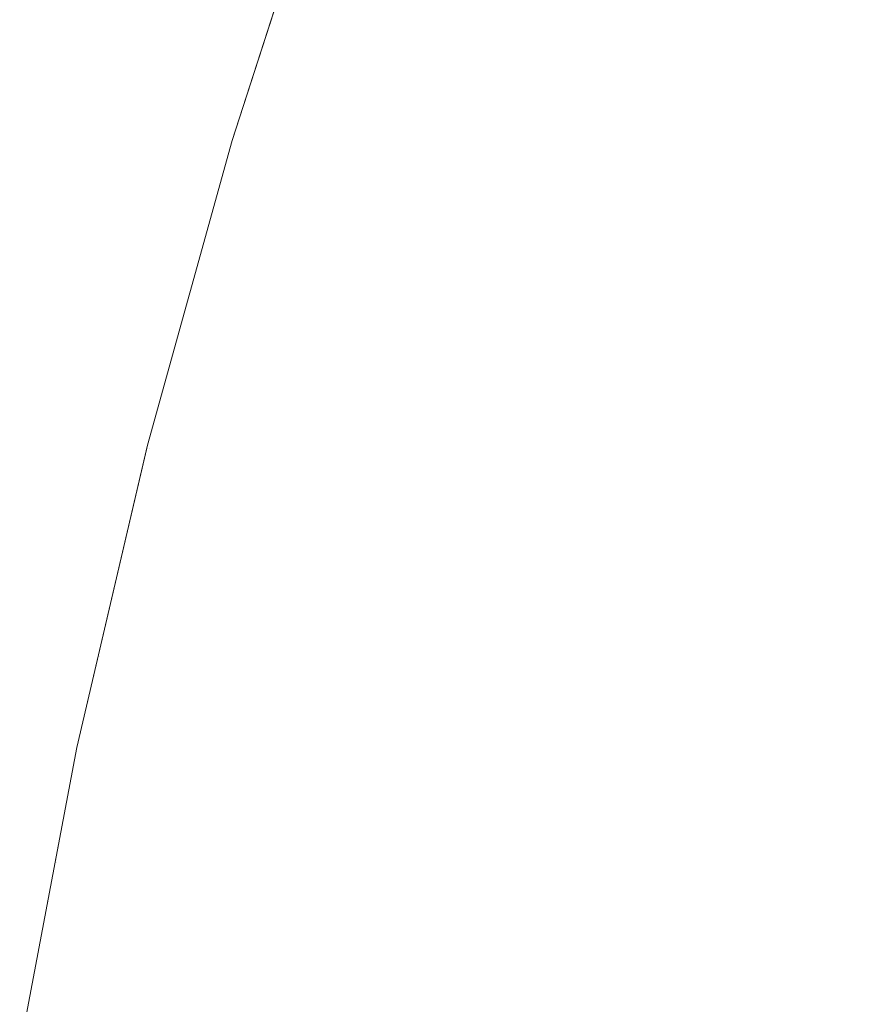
# Model space of a CAD drawing. Header units: centimetres. Extents: x -44.1 to 45.2, y 4.2 to 6.
# Tile 62 of 256: x -44.09142 to -44.08425, y 5.91041 to 5.91876. Entities that reach past the tile are written whole.
import ezdxf

# ---------------------------------------------------------------- set-up
doc = ezdxf.new("R2010")
doc.units = ezdxf.units.CM
doc.header["$LTSCALE"] = 2.54
doc.layers.add('Lucido design-1', color=7, linetype='Continuous')

# ---------------------------------------------------------------- blocks, each defined once
blk = doc.blocks.new('Gruppo-4-1')
at = {"color": 7, "linetype": 'Continuous', "lineweight": 9}
for points, invisible_edges in [([(-44.088681, 5.9205568, -2312.4206076), (-44.0887777, 5.9203392, -2312.42217), (-44.0893002, 5.9187232, -2312.42217), (-44.0892929, 5.9187251, -2312.4206076)], 13), ([(-44.0892929, 5.9187251, -2312.4206076), (-44.0892327, 5.9187182, -2312.4190457), (-44.0886209, 5.9205493, -2312.4190457), (-44.088681, 5.9205568, -2312.4206076)], 15), ([(-44.0887777, 5.9203392, -2313.02217), (-44.088681, 5.9205568, -2313.0237324), (-44.0892929, 5.9187251, -2313.0237324)], 11), ([(-44.088681, 5.9205568, -2313.0237324), (-44.0886209, 5.9205493, -2313.0252942), (-44.0892327, 5.9187182, -2313.0252942), (-44.0892929, 5.9187251, -2313.0237324)], 15), ([(-44.0885209, 5.9205368, -2312.417485), (-44.0886209, 5.9205493, -2312.4190457), (-44.0892327, 5.9187182, -2312.4190457), (-44.0891323, 5.9187069, -2312.417485)], 15), ([(-44.0891323, 5.9187069, -2313.0268549), (-44.0892327, 5.9187182, -2313.0252942), (-44.0886209, 5.9205493, -2313.0252942), (-44.0885209, 5.9205368, -2313.0268549)], 15), ([(-44.0891323, 5.9187069, -2312.417485), (-44.0889918, 5.918691, -2312.4159261), (-44.088381, 5.9205193, -2312.4159261), (-44.0885209, 5.9205368, -2312.417485)], 15), ([(-44.0885209, 5.9205368, -2313.0268549), (-44.088381, 5.9205193, -2313.0284139), (-44.0889918, 5.918691, -2313.0284139), (-44.0891323, 5.9187069, -2313.0268549)], 15), ([(-44.0882013, 5.9204969, -2312.4143694), (-44.088381, 5.9205193, -2312.4159261), (-44.0889918, 5.918691, -2312.4159261), (-44.0888114, 5.9186705, -2312.4143694)], 15), ([(-44.0888114, 5.9186705, -2313.0299706), (-44.0889918, 5.918691, -2313.0284139), (-44.088381, 5.9205193, -2313.0284139), (-44.0882013, 5.9204969, -2313.0299706)], 15), ([(-44.0888114, 5.9186705, -2312.4143694), (-44.0885912, 5.9186456, -2312.4128155), (-44.0879819, 5.9204695, -2312.4128155), (-44.0882013, 5.9204969, -2312.4143694)], 15), ([(-44.0882013, 5.9204969, -2313.0299706), (-44.0879819, 5.9204695, -2313.0315244), (-44.0885912, 5.9186456, -2313.0315244), (-44.0888114, 5.9186705, -2313.0299706)], 15), ([(-44.087723, 5.9204372, -2312.4112651), (-44.0879819, 5.9204695, -2312.4128155), (-44.0885912, 5.9186456, -2312.4128155), (-44.0883314, 5.9186162, -2312.4112651)], 15), ([(-44.0883314, 5.9186162, -2313.0330749), (-44.0885912, 5.9186456, -2313.0315244), (-44.0879819, 5.9204695, -2313.0315244), (-44.087723, 5.9204372, -2313.0330749)], 15), ([(-44.0883314, 5.9186162, -2312.4112651), (-44.088032, 5.9185823, -2312.4097186), (-44.0874248, 5.9204, -2312.4097186), (-44.087723, 5.9204372, -2312.4112651)], 15), ([(-44.087723, 5.9204372, -2313.0330749), (-44.0874248, 5.9204, -2313.0346213), (-44.088032, 5.9185823, -2313.0346213), (-44.0883314, 5.9186162, -2313.0330749)], 15), ([(-44.0870875, 5.9203579, -2312.4081767), (-44.0874248, 5.9204, -2312.4097186), (-44.088032, 5.9185823, -2312.4097186), (-44.0876935, 5.918544, -2312.4081767)], 15), ([(-44.0876935, 5.918544, -2313.0361633), (-44.088032, 5.9185823, -2313.0346213), (-44.0874248, 5.9204, -2313.0346213), (-44.0870875, 5.9203579, -2313.0361633)], 15), ([(-44.0893002, 5.9187232, -2312.42217), (-44.0887777, 5.9203392, -2312.42217), (-44.0887777, 5.9203392, -2313.02217), (-44.0896195, 5.9177357, -2313.02217)], 10), ([(-44.0892929, 5.9187251, -2313.0237324), (-44.0896195, 5.9177357, -2313.02217), (-44.0887777, 5.9203392, -2313.02217)], 9), ([(-44.0876935, 5.918544, -2312.4081767), (-44.0873159, 5.9185012, -2312.4066398), (-44.0867113, 5.9203109, -2312.4066398), (-44.0870875, 5.9203579, -2312.4081767)], 15), ([(-44.0870875, 5.9203579, -2313.0361633), (-44.0867113, 5.9203109, -2313.0377002), (-44.0873159, 5.9185012, -2313.0377002), (-44.0876935, 5.918544, -2313.0361633)], 15), ([(-44.0862965, 5.9202591, -2312.4051085), (-44.0867113, 5.9203109, -2312.4066398), (-44.0873159, 5.9185012, -2312.4066398), (-44.0868995, 5.9184541, -2312.4051085)], 15), ([(-44.0868995, 5.9184541, -2313.0392315), (-44.0873159, 5.9185012, -2313.0377002), (-44.0867113, 5.9203109, -2313.0377002), (-44.0862965, 5.9202591, -2313.0392315)], 15), ([(-44.0868995, 5.9184541, -2312.4051085), (-44.0864448, 5.9184026, -2312.4035833), (-44.0858434, 5.9202026, -2312.4035833), (-44.0862965, 5.9202591, -2312.4051085)], 15), ([(-44.0862965, 5.9202591, -2313.0392315), (-44.0858434, 5.9202026, -2313.0407566), (-44.0864448, 5.9184026, -2313.0407566), (-44.0868995, 5.9184541, -2313.0392315)], 15), ([(-44.0853524, 5.9201413, -2312.4020649), (-44.0858434, 5.9202026, -2312.4035833), (-44.0864448, 5.9184026, -2312.4035833), (-44.0859519, 5.9183468, -2312.4020649)], 15), ([(-44.0859519, 5.9183468, -2313.0422751), (-44.0864448, 5.9184026, -2313.0407566), (-44.0858434, 5.9202026, -2313.0407566), (-44.0853524, 5.9201413, -2313.0422751)], 15), ([(-44.0859519, 5.9183468, -2312.4020649), (-44.0854212, 5.9182867, -2312.4005536), (-44.0848237, 5.9200753, -2312.4005536), (-44.0853524, 5.9201413, -2312.4020649)], 15), ([(-44.0853524, 5.9201413, -2313.0422751), (-44.0848237, 5.9200753, -2313.0437864), (-44.0854212, 5.9182867, -2313.0437864), (-44.0859519, 5.9183468, -2313.0422751)], 15), ([(-44.0842578, 5.9200046, -2312.39905), (-44.0848237, 5.9200753, -2312.4005536), (-44.0854212, 5.9182867, -2312.4005536), (-44.0848532, 5.9182223, -2312.39905)], 15), ([(-44.0848532, 5.9182223, -2313.04529), (-44.0854212, 5.9182867, -2313.0437864), (-44.0848237, 5.9200753, -2313.0437864), (-44.0842578, 5.9200046, -2313.04529)], 15), ([(-44.0848532, 5.9182223, -2312.39905), (-44.0842482, 5.9181538, -2312.3975546), (-44.083655, 5.9199294, -2312.3975546), (-44.0842578, 5.9200046, -2312.39905)], 15), ([(-44.0842578, 5.9200046, -2313.04529), (-44.083655, 5.9199294, -2313.0467854), (-44.0842482, 5.9181538, -2313.0467854), (-44.0848532, 5.9182223, -2313.04529)], 15), ([(-44.0898394, 5.9169149, -2312.4206076), (-44.089779, 5.9169088, -2312.4190457), (-44.0892327, 5.9187182, -2312.4190457), (-44.0892929, 5.9187251, -2312.4206076)], 15), ([(-44.0896195, 5.9177357, -2312.42217), (-44.0898394, 5.9169149, -2312.4206076), (-44.0892929, 5.9187251, -2312.4206076)], 11), ([(-44.0898394, 5.9169149, -2313.0237324), (-44.0896195, 5.9177357, -2313.02217), (-44.0892929, 5.9187251, -2313.0237324)], 11), ([(-44.0892929, 5.9187251, -2313.0237324), (-44.0892327, 5.9187182, -2313.0252942), (-44.089779, 5.9169088, -2313.0252942), (-44.0898394, 5.9169149, -2313.0237324)], 15), ([(-44.0891323, 5.9187069, -2312.417485), (-44.0892327, 5.9187182, -2312.4190457), (-44.089779, 5.9169088, -2312.4190457), (-44.0896782, 5.9168985, -2312.417485)], 15), ([(-44.0896782, 5.9168985, -2313.0268549), (-44.089779, 5.9169088, -2313.0252942), (-44.0892327, 5.9187182, -2313.0252942), (-44.0891323, 5.9187069, -2313.0268549)], 15), ([(-44.0892929, 5.9187251, -2312.4206076), (-44.0893002, 5.9187232, -2312.42217), (-44.0896195, 5.9177357, -2312.42217)], 9), ([(-44.0896195, 5.9177357, -2313.02217), (-44.0896195, 5.9177357, -2312.42217), (-44.0893002, 5.9187232, -2312.42217)], 9), ([(-44.0896782, 5.9168985, -2312.417485), (-44.0895373, 5.9168841, -2312.4159261), (-44.0889918, 5.918691, -2312.4159261), (-44.0891323, 5.9187069, -2312.417485)], 15), ([(-44.0891323, 5.9187069, -2313.0268549), (-44.0889918, 5.918691, -2313.0284139), (-44.0895373, 5.9168841, -2313.0284139), (-44.0896782, 5.9168985, -2313.0268549)], 15), ([(-44.0888114, 5.9186705, -2312.4143694), (-44.0889918, 5.918691, -2312.4159261), (-44.0895373, 5.9168841, -2312.4159261), (-44.0893564, 5.9168657, -2312.4143694)], 15), ([(-44.0893564, 5.9168657, -2313.0299706), (-44.0895373, 5.9168841, -2313.0284139), (-44.0889918, 5.918691, -2313.0284139), (-44.0888114, 5.9186705, -2313.0299706)], 15), ([(-44.0893564, 5.9168657, -2312.4143694), (-44.0891354, 5.9168432, -2312.4128155), (-44.0885912, 5.9186456, -2312.4128155), (-44.0888114, 5.9186705, -2312.4143694)], 15), ([(-44.0888114, 5.9186705, -2313.0299706), (-44.0885912, 5.9186456, -2313.0315244), (-44.0891354, 5.9168432, -2313.0315244), (-44.0893564, 5.9168657, -2313.0299706)], 15), ([(-44.0883314, 5.9186162, -2312.4112651), (-44.0885912, 5.9186456, -2312.4128155), (-44.0891354, 5.9168432, -2312.4128155), (-44.0888747, 5.9168166, -2312.4112651)], 15), ([(-44.0888747, 5.9168166, -2313.0330749), (-44.0891354, 5.9168432, -2313.0315244), (-44.0885912, 5.9186456, -2313.0315244), (-44.0883314, 5.9186162, -2313.0330749)], 15), ([(-44.0888747, 5.9168166, -2312.4112651), (-44.0885744, 5.916786, -2312.4097186), (-44.088032, 5.9185823, -2312.4097186), (-44.0883314, 5.9186162, -2312.4112651)], 15), ([(-44.0883314, 5.9186162, -2313.0330749), (-44.088032, 5.9185823, -2313.0346213), (-44.0885744, 5.916786, -2313.0346213), (-44.0888747, 5.9168166, -2313.0330749)], 15), ([(-44.0876935, 5.918544, -2312.4081767), (-44.088032, 5.9185823, -2312.4097186), (-44.0885744, 5.916786, -2312.4097186), (-44.0882346, 5.9167514, -2312.4081767)], 15), ([(-44.0882346, 5.9167514, -2313.0361633), (-44.0885744, 5.916786, -2313.0346213), (-44.088032, 5.9185823, -2313.0346213), (-44.0876935, 5.918544, -2313.0361633)], 15), ([(-44.0882346, 5.9167514, -2312.4081767), (-44.0878558, 5.9167128, -2312.4066398), (-44.0873159, 5.9185012, -2312.4066398), (-44.0876935, 5.918544, -2312.4081767)], 15), ([(-44.0876935, 5.918544, -2313.0361633), (-44.0873159, 5.9185012, -2313.0377002), (-44.0878558, 5.9167128, -2313.0377002), (-44.0882346, 5.9167514, -2313.0361633)], 15), ([(-44.0868995, 5.9184541, -2312.4051085), (-44.0873159, 5.9185012, -2312.4066398), (-44.0878558, 5.9167128, -2312.4066398), (-44.0874381, 5.9166702, -2312.4051085)], 15), ([(-44.0874381, 5.9166702, -2313.0392315), (-44.0878558, 5.9167128, -2313.0377002), (-44.0873159, 5.9185012, -2313.0377002), (-44.0868995, 5.9184541, -2313.0392315)], 15), ([(-44.0874381, 5.9166702, -2312.4051085), (-44.0869818, 5.9166237, -2312.4035833), (-44.0864448, 5.9184026, -2312.4035833), (-44.0868995, 5.9184541, -2312.4051085)], 15), ([(-44.0868995, 5.9184541, -2313.0392315), (-44.0864448, 5.9184026, -2313.0407566), (-44.0869818, 5.9166237, -2313.0407566), (-44.0874381, 5.9166702, -2313.0392315)], 15), ([(-44.0859519, 5.9183468, -2312.4020649), (-44.0864448, 5.9184026, -2312.4035833), (-44.0869818, 5.9166237, -2312.4035833), (-44.0864873, 5.9165733, -2312.4020649)], 15), ([(-44.0864873, 5.9165733, -2313.0422751), (-44.0869818, 5.9166237, -2313.0407566), (-44.0864448, 5.9184026, -2313.0407566), (-44.0859519, 5.9183468, -2313.0422751)], 15), ([(-44.0864873, 5.9165733, -2312.4020649), (-44.0859549, 5.9165191, -2312.4005536), (-44.0854212, 5.9182867, -2312.4005536), (-44.0859519, 5.9183468, -2312.4020649)], 15), ([(-44.0859519, 5.9183468, -2313.0422751), (-44.0854212, 5.9182867, -2313.0437864), (-44.0859549, 5.9165191, -2313.0437864), (-44.0864873, 5.9165733, -2313.0422751)], 15), ([(-44.0848532, 5.9182223, -2312.39905), (-44.0854212, 5.9182867, -2312.4005536), (-44.0859549, 5.9165191, -2312.4005536), (-44.085385, 5.916461, -2312.39905)], 15), ([(-44.085385, 5.916461, -2313.04529), (-44.0859549, 5.9165191, -2313.0437864), (-44.0854212, 5.9182867, -2313.0437864), (-44.0848532, 5.9182223, -2313.04529)], 15), ([(-44.085385, 5.916461, -2312.39905), (-44.084778, 5.9163992, -2312.3975546), (-44.0842482, 5.9181538, -2312.3975546), (-44.0848532, 5.9182223, -2312.39905)], 15), ([(-44.0848532, 5.9182223, -2313.04529), (-44.0842482, 5.9181538, -2313.0467854), (-44.084778, 5.9163992, -2313.0467854), (-44.085385, 5.916461, -2313.04529)], 15), ([(-44.0836066, 5.9180812, -2312.3960679), (-44.0842482, 5.9181538, -2312.3975546), (-44.084778, 5.9163992, -2312.3975546), (-44.0841343, 5.9163336, -2312.3960679)], 15), ([(-44.0841343, 5.9163336, -2313.0482721), (-44.084778, 5.9163992, -2313.0467854), (-44.0842482, 5.9181538, -2313.0467854), (-44.0836066, 5.9180812, -2313.0482721)], 15), ([(-44.090323, 5.9151269, -2312.4206076), (-44.0898394, 5.9169149, -2312.4206076), (-44.0896195, 5.9177357, -2312.42217), (-44.0903367, 5.915154, -2312.42217)], 11), ([(-44.0903367, 5.915154, -2313.02217), (-44.0903367, 5.915154, -2312.42217), (-44.0896195, 5.9177357, -2312.42217), (-44.0896195, 5.9177357, -2313.02217)], 5), ([(-44.090323, 5.9151269, -2313.0237324), (-44.0903367, 5.915154, -2313.02217), (-44.0896195, 5.9177357, -2313.02217), (-44.0898394, 5.9169149, -2313.0237324)], 13), ([(-44.090323, 5.9151269, -2312.4206076), (-44.0902623, 5.9151214, -2312.4190457), (-44.089779, 5.9169088, -2312.4190457), (-44.0898394, 5.9169149, -2312.4206076)], 15), ([(-44.0898394, 5.9169149, -2313.0237324), (-44.089779, 5.9169088, -2313.0252942), (-44.0902623, 5.9151214, -2313.0252942), (-44.090323, 5.9151269, -2313.0237324)], 15), ([(-44.0896782, 5.9168985, -2312.417485), (-44.089779, 5.9169088, -2312.4190457), (-44.0902623, 5.9151214, -2312.4190457), (-44.0901613, 5.9151122, -2312.417485)], 15), ([(-44.0901613, 5.9151122, -2313.0268549), (-44.0902623, 5.9151214, -2313.0252942), (-44.089779, 5.9169088, -2313.0252942), (-44.0896782, 5.9168985, -2313.0268549)], 15), ([(-44.0901613, 5.9151122, -2312.417485), (-44.09002, 5.9150993, -2312.4159261), (-44.0895373, 5.9168841, -2312.4159261), (-44.0896782, 5.9168985, -2312.417485)], 15), ([(-44.0896782, 5.9168985, -2313.0268549), (-44.0895373, 5.9168841, -2313.0284139), (-44.09002, 5.9150993, -2313.0284139), (-44.0901613, 5.9151122, -2313.0268549)], 15), ([(-44.0893564, 5.9168657, -2312.4143694), (-44.0895373, 5.9168841, -2312.4159261), (-44.09002, 5.9150993, -2312.4159261), (-44.0898385, 5.9150829, -2312.4143694)], 15), ([(-44.0898385, 5.9150829, -2313.0299706), (-44.09002, 5.9150993, -2313.0284139), (-44.0895373, 5.9168841, -2313.0284139), (-44.0893564, 5.9168657, -2313.0299706)], 15), ([(-44.0898385, 5.9150829, -2312.4143694), (-44.0896169, 5.9150627, -2312.4128155), (-44.0891354, 5.9168432, -2312.4128155), (-44.0893564, 5.9168657, -2312.4143694)], 15), ([(-44.0893564, 5.9168657, -2313.0299706), (-44.0891354, 5.9168432, -2313.0315244), (-44.0896169, 5.9150627, -2313.0315244), (-44.0898385, 5.9150829, -2313.0299706)], 15), ([(-44.0888747, 5.9168166, -2312.4112651), (-44.0891354, 5.9168432, -2312.4128155), (-44.0896169, 5.9150627, -2312.4128155), (-44.0893554, 5.915039, -2312.4112651)], 15), ([(-44.0893554, 5.915039, -2313.0330749), (-44.0896169, 5.9150627, -2313.0315244), (-44.0891354, 5.9168432, -2313.0315244), (-44.0888747, 5.9168166, -2313.0330749)], 15), ([(-44.0893554, 5.915039, -2312.4112651), (-44.0890542, 5.9150117, -2312.4097186), (-44.0885744, 5.916786, -2312.4097186), (-44.0888747, 5.9168166, -2312.4112651)], 15), ([(-44.0888747, 5.9168166, -2313.0330749), (-44.0885744, 5.916786, -2313.0346213), (-44.0890542, 5.9150117, -2313.0346213), (-44.0893554, 5.915039, -2313.0330749)], 15), ([(-44.0882346, 5.9167514, -2312.4081767), (-44.0885744, 5.916786, -2312.4097186), (-44.0890542, 5.9150117, -2312.4097186), (-44.0887135, 5.9149807, -2312.4081767)], 15), ([(-44.0887135, 5.9149807, -2313.0361633), (-44.0890542, 5.9150117, -2313.0346213), (-44.0885744, 5.916786, -2313.0346213), (-44.0882346, 5.9167514, -2313.0361633)], 15), ([(-44.0887135, 5.9149807, -2312.4081767), (-44.0883335, 5.9149462, -2312.4066398), (-44.0878558, 5.9167128, -2312.4066398), (-44.0882346, 5.9167514, -2312.4081767)], 15), ([(-44.0882346, 5.9167514, -2313.0361633), (-44.0878558, 5.9167128, -2313.0377002), (-44.0883335, 5.9149462, -2313.0377002), (-44.0887135, 5.9149807, -2313.0361633)], 15), ([(-44.0874381, 5.9166702, -2312.4051085), (-44.0878558, 5.9167128, -2312.4066398), (-44.0883335, 5.9149462, -2312.4066398), (-44.0879146, 5.9149082, -2312.4051085)], 15), ([(-44.0879146, 5.9149082, -2313.0392315), (-44.0883335, 5.9149462, -2313.0377002), (-44.0878558, 5.9167128, -2313.0377002), (-44.0874381, 5.9166702, -2313.0392315)], 15), ([(-44.0879146, 5.9149082, -2312.4051085), (-44.087457, 5.9148666, -2312.4035833), (-44.0869818, 5.9166237, -2312.4035833), (-44.0874381, 5.9166702, -2312.4051085)], 15), ([(-44.0874381, 5.9166702, -2313.0392315), (-44.0869818, 5.9166237, -2313.0407566), (-44.087457, 5.9148666, -2313.0407566), (-44.0879146, 5.9149082, -2313.0392315)], 15), ([(-44.0864873, 5.9165733, -2312.4020649), (-44.0869818, 5.9166237, -2312.4035833), (-44.087457, 5.9148666, -2312.4035833), (-44.086961, 5.9148216, -2312.4020649)], 15), ([(-44.086961, 5.9148216, -2313.0422751), (-44.087457, 5.9148666, -2313.0407566), (-44.0869818, 5.9166237, -2313.0407566), (-44.0864873, 5.9165733, -2313.0422751)], 15), ([(-44.086961, 5.9148216, -2312.4020649), (-44.0864271, 5.9147731, -2312.4005536), (-44.0859549, 5.9165191, -2312.4005536), (-44.0864873, 5.9165733, -2312.4020649)], 15), ([(-44.0864873, 5.9165733, -2313.0422751), (-44.0859549, 5.9165191, -2313.0437864), (-44.0864271, 5.9147731, -2313.0437864), (-44.086961, 5.9148216, -2313.0422751)], 15), ([(-44.085385, 5.916461, -2312.39905), (-44.0859549, 5.9165191, -2312.4005536), (-44.0864271, 5.9147731, -2312.4005536), (-44.0858555, 5.9147212, -2312.39905)], 15), ([(-44.0858555, 5.9147212, -2313.04529), (-44.0864271, 5.9147731, -2313.0437864), (-44.0859549, 5.9165191, -2313.0437864), (-44.085385, 5.916461, -2313.04529)], 15), ([(-44.0858555, 5.9147212, -2312.39905), (-44.0852467, 5.9146659, -2312.3975546), (-44.084778, 5.9163992, -2312.3975546), (-44.085385, 5.916461, -2312.39905)], 15), ([(-44.085385, 5.916461, -2313.04529), (-44.084778, 5.9163992, -2313.0467854), (-44.0852467, 5.9146659, -2313.0467854), (-44.0858555, 5.9147212, -2313.04529)], 15), ([(-44.0841343, 5.9163336, -2312.3960679), (-44.084778, 5.9163992, -2312.3975546), (-44.0852467, 5.9146659, -2312.3975546), (-44.0846011, 5.9146073, -2312.3960679)], 15), ([(-44.0846011, 5.9146073, -2313.0482721), (-44.0852467, 5.9146659, -2313.0467854), (-44.084778, 5.9163992, -2313.0467854), (-44.0841343, 5.9163336, -2313.0482721)], 15), ([(-44.0846011, 5.9146073, -2312.3960679), (-44.0839192, 5.9145454, -2312.3945904), (-44.0834543, 5.9162643, -2312.3945904), (-44.0841343, 5.9163336, -2312.3960679)], 15), ([(-44.0841343, 5.9163336, -2313.0482721), (-44.0834543, 5.9162643, -2313.0497496), (-44.0839192, 5.9145454, -2313.0497496), (-44.0846011, 5.9146073, -2313.0482721)], 15), ([(-44.0903367, 5.915154, -2313.02217), (-44.0909346, 5.91259, -2313.02217), (-44.0909346, 5.91259, -2312.42217), (-44.0903427, 5.9151286, -2312.42217)], 10), ([(-44.090746, 5.9133614, -2313.0237324), (-44.0909346, 5.91259, -2313.02217), (-44.0903367, 5.915154, -2313.02217), (-44.090323, 5.9151269, -2313.0237324)], 13), ([(-44.090323, 5.9151269, -2312.4206076), (-44.0903427, 5.9151286, -2312.42217), (-44.0909346, 5.91259, -2312.42217), (-44.090746, 5.9133614, -2312.4206076)], 13), ([(-44.090746, 5.9133614, -2312.4206076), (-44.0906852, 5.9133565, -2312.4190457), (-44.0902623, 5.9151214, -2312.4190457), (-44.090323, 5.9151269, -2312.4206076)], 15), ([(-44.090323, 5.9151269, -2313.0237324), (-44.0902623, 5.9151214, -2313.0252942), (-44.0906852, 5.9133565, -2313.0252942), (-44.090746, 5.9133614, -2313.0237324)], 15), ([(-44.0903367, 5.915154, -2312.42217), (-44.0903427, 5.9151286, -2312.42217), (-44.090323, 5.9151269, -2312.4206076)], 10), ([(-44.0903427, 5.9151286, -2312.42217), (-44.0903367, 5.915154, -2312.42217), (-44.0903367, 5.915154, -2313.02217)], 10), ([(-44.0901613, 5.9151122, -2312.417485), (-44.0902623, 5.9151214, -2312.4190457), (-44.0906852, 5.9133565, -2312.4190457), (-44.0905839, 5.9133484, -2312.417485)], 15), ([(-44.0905839, 5.9133484, -2313.0268549), (-44.0906852, 5.9133565, -2313.0252942), (-44.0902623, 5.9151214, -2313.0252942), (-44.0901613, 5.9151122, -2313.0268549)], 15), ([(-44.0905839, 5.9133484, -2312.417485), (-44.0904423, 5.9133371, -2312.4159261), (-44.09002, 5.9150993, -2312.4159261), (-44.0901613, 5.9151122, -2312.417485)], 15), ([(-44.0901613, 5.9151122, -2313.0268549), (-44.09002, 5.9150993, -2313.0284139), (-44.0904423, 5.9133371, -2313.0284139), (-44.0905839, 5.9133484, -2313.0268549)], 15), ([(-44.0898385, 5.9150829, -2312.4143694), (-44.09002, 5.9150993, -2312.4159261), (-44.0904423, 5.9133371, -2312.4159261), (-44.0902603, 5.9133226, -2312.4143694)], 15), ([(-44.0902603, 5.9133226, -2313.0299706), (-44.0904423, 5.9133371, -2313.0284139), (-44.09002, 5.9150993, -2313.0284139), (-44.0898385, 5.9150829, -2313.0299706)], 15), ([(-44.0902603, 5.9133226, -2312.4143694), (-44.0900381, 5.9133048, -2312.4128155), (-44.0896169, 5.9150627, -2312.4128155), (-44.0898385, 5.9150829, -2312.4143694)], 15), ([(-44.0898385, 5.9150829, -2313.0299706), (-44.0896169, 5.9150627, -2313.0315244), (-44.0900381, 5.9133048, -2313.0315244), (-44.0902603, 5.9133226, -2313.0299706)], 15), ([(-44.0893554, 5.915039, -2312.4112651), (-44.0896169, 5.9150627, -2312.4128155), (-44.0900381, 5.9133048, -2312.4128155), (-44.089776, 5.9132838, -2312.4112651)], 15), ([(-44.089776, 5.9132838, -2313.0330749), (-44.0900381, 5.9133048, -2313.0315244), (-44.0896169, 5.9150627, -2313.0315244), (-44.0893554, 5.915039, -2313.0330749)], 15), ([(-44.089776, 5.9132838, -2312.4112651), (-44.089474, 5.9132597, -2312.4097186), (-44.0890542, 5.9150117, -2312.4097186), (-44.0893554, 5.915039, -2312.4112651)], 15), ([(-44.0893554, 5.915039, -2313.0330749), (-44.0890542, 5.9150117, -2313.0346213), (-44.089474, 5.9132597, -2313.0346213), (-44.089776, 5.9132838, -2313.0330749)], 15), ([(-44.0887135, 5.9149807, -2312.4081767), (-44.0890542, 5.9150117, -2312.4097186), (-44.089474, 5.9132597, -2312.4097186), (-44.0891324, 5.9132324, -2312.4081767)], 15), ([(-44.0891324, 5.9132324, -2313.0361633), (-44.089474, 5.9132597, -2313.0346213), (-44.0890542, 5.9150117, -2313.0346213), (-44.0887135, 5.9149807, -2313.0361633)], 15), ([(-44.0891324, 5.9132324, -2312.4081767), (-44.0887515, 5.913202, -2312.4066398), (-44.0883335, 5.9149462, -2312.4066398), (-44.0887135, 5.9149807, -2312.4081767)], 15), ([(-44.0887135, 5.9149807, -2313.0361633), (-44.0883335, 5.9149462, -2313.0377002), (-44.0887515, 5.913202, -2313.0377002), (-44.0891324, 5.9132324, -2313.0361633)], 15), ([(-44.0879146, 5.9149082, -2312.4051085), (-44.0883335, 5.9149462, -2312.4066398), (-44.0887515, 5.913202, -2312.4066398), (-44.0883315, 5.9131684, -2312.4051085)], 15), ([(-44.0883315, 5.9131684, -2313.0392315), (-44.0887515, 5.913202, -2313.0377002), (-44.0883335, 5.9149462, -2313.0377002), (-44.0879146, 5.9149082, -2313.0392315)], 15), ([(-44.0883315, 5.9131684, -2312.4051085), (-44.0878727, 5.9131317, -2312.4035833), (-44.087457, 5.9148666, -2312.4035833), (-44.0879146, 5.9149082, -2312.4051085)], 15), ([(-44.0879146, 5.9149082, -2313.0392315), (-44.087457, 5.9148666, -2313.0407566), (-44.0878727, 5.9131317, -2313.0407566), (-44.0883315, 5.9131684, -2313.0392315)], 15), ([(-44.086961, 5.9148216, -2312.4020649), (-44.087457, 5.9148666, -2312.4035833), (-44.0878727, 5.9131317, -2312.4035833), (-44.0873755, 5.913092, -2312.4020649)], 15), ([(-44.0873755, 5.913092, -2313.0422751), (-44.0878727, 5.9131317, -2313.0407566), (-44.087457, 5.9148666, -2313.0407566), (-44.086961, 5.9148216, -2313.0422751)], 15), ([(-44.0873755, 5.913092, -2312.4020649), (-44.0868401, 5.9130492, -2312.4005536), (-44.0864271, 5.9147731, -2312.4005536), (-44.086961, 5.9148216, -2312.4020649)], 15), ([(-44.086961, 5.9148216, -2313.0422751), (-44.0864271, 5.9147731, -2313.0437864), (-44.0868401, 5.9130492, -2313.0437864), (-44.0873755, 5.913092, -2313.0422751)], 15), ([(-44.0858555, 5.9147212, -2312.39905), (-44.0864271, 5.9147731, -2312.4005536), (-44.0868401, 5.9130492, -2312.4005536), (-44.0862671, 5.9130034, -2312.39905)], 15), ([(-44.0862671, 5.9130034, -2313.04529), (-44.0868401, 5.9130492, -2313.0437864), (-44.0864271, 5.9147731, -2313.0437864), (-44.0858555, 5.9147212, -2313.04529)], 15), ([(-44.0862671, 5.9130034, -2312.39905), (-44.0856568, 5.9129546, -2312.3975546), (-44.0852467, 5.9146659, -2312.3975546), (-44.0858555, 5.9147212, -2312.39905)], 15), ([(-44.0858555, 5.9147212, -2313.04529), (-44.0852467, 5.9146659, -2313.0467854), (-44.0856568, 5.9129546, -2313.0467854), (-44.0862671, 5.9130034, -2313.04529)], 15), ([(-44.0846011, 5.9146073, -2312.3960679), (-44.0852467, 5.9146659, -2312.3975546), (-44.0856568, 5.9129546, -2312.3975546), (-44.0850095, 5.9129028, -2312.3960679)], 15), ([(-44.0850095, 5.9129028, -2313.0482721), (-44.0856568, 5.9129546, -2313.0467854), (-44.0852467, 5.9146659, -2313.0467854), (-44.0846011, 5.9146073, -2313.0482721)], 15), ([(-44.0850095, 5.9129028, -2312.3960679), (-44.0843259, 5.9128482, -2312.3945904), (-44.0839192, 5.9145454, -2312.3945904), (-44.0846011, 5.9146073, -2312.3960679)], 15), ([(-44.0846011, 5.9146073, -2313.0482721), (-44.0839192, 5.9145454, -2313.0497496), (-44.0843259, 5.9128482, -2313.0497496), (-44.0850095, 5.9129028, -2313.0482721)], 15), ([(-44.0832014, 5.9144802, -2312.3931225), (-44.0839192, 5.9145454, -2312.3945904), (-44.0843259, 5.9128482, -2312.3945904), (-44.0836062, 5.9127907, -2312.3931225)], 15), ([(-44.0836062, 5.9127907, -2313.0512174), (-44.0843259, 5.9128482, -2313.0497496), (-44.0839192, 5.9145454, -2313.0497496), (-44.0832014, 5.9144802, -2313.0512174)], 15), ([(-44.0911109, 5.9116189, -2312.4206076), (-44.090746, 5.9133614, -2312.4206076), (-44.0909346, 5.91259, -2312.42217)], 11), ([(-44.0911109, 5.9116189, -2312.4206076), (-44.09105, 5.9116147, -2312.4190457), (-44.0906852, 5.9133565, -2312.4190457), (-44.090746, 5.9133614, -2312.4206076)], 15), ([(-44.0911109, 5.9116189, -2313.0237324), (-44.0909346, 5.91259, -2313.02217), (-44.090746, 5.9133614, -2313.0237324)], 11), ([(-44.090746, 5.9133614, -2313.0237324), (-44.0906852, 5.9133565, -2313.0252942), (-44.09105, 5.9116147, -2313.0252942), (-44.0911109, 5.9116189, -2313.0237324)], 15), ([(-44.0905839, 5.9133484, -2312.417485), (-44.0906852, 5.9133565, -2312.4190457), (-44.09105, 5.9116147, -2312.4190457), (-44.0909485, 5.9116077, -2312.417485)], 15), ([(-44.0909485, 5.9116077, -2313.0268549), (-44.09105, 5.9116147, -2313.0252942), (-44.0906852, 5.9133565, -2313.0252942), (-44.0905839, 5.9133484, -2313.0268549)], 15), ([(-44.0909485, 5.9116077, -2312.417485), (-44.0908065, 5.9115978, -2312.4159261), (-44.0904423, 5.9133371, -2312.4159261), (-44.0905839, 5.9133484, -2312.417485)], 15), ([(-44.0905839, 5.9133484, -2313.0268549), (-44.0904423, 5.9133371, -2313.0284139), (-44.0908065, 5.9115978, -2313.0284139), (-44.0909485, 5.9116077, -2313.0268549)], 15), ([(-44.0902603, 5.9133226, -2312.4143694), (-44.0904423, 5.9133371, -2312.4159261), (-44.0908065, 5.9115978, -2312.4159261), (-44.0906241, 5.9115852, -2312.4143694)], 15), ([(-44.0906241, 5.9115852, -2313.0299706), (-44.0908065, 5.9115978, -2313.0284139), (-44.0904423, 5.9133371, -2313.0284139), (-44.0902603, 5.9133226, -2313.0299706)], 15), ([(-44.0906241, 5.9115852, -2312.4143694), (-44.0904015, 5.9115698, -2312.4128155), (-44.0900381, 5.9133048, -2312.4128155), (-44.0902603, 5.9133226, -2312.4143694)], 15), ([(-44.0902603, 5.9133226, -2313.0299706), (-44.0900381, 5.9133048, -2313.0315244), (-44.0904015, 5.9115698, -2313.0315244), (-44.0906241, 5.9115852, -2313.0299706)], 15), ([(-44.089776, 5.9132838, -2312.4112651), (-44.0900381, 5.9133048, -2312.4128155), (-44.0904015, 5.9115698, -2312.4128155), (-44.0901388, 5.9115516, -2312.4112651)], 15), ([(-44.0901388, 5.9115516, -2313.0330749), (-44.0904015, 5.9115698, -2313.0315244), (-44.0900381, 5.9133048, -2313.0315244), (-44.089776, 5.9132838, -2313.0330749)], 15), ([(-44.0901388, 5.9115516, -2312.4112651), (-44.0898361, 5.9115306, -2312.4097186), (-44.089474, 5.9132597, -2312.4097186), (-44.089776, 5.9132838, -2312.4112651)], 15), ([(-44.089776, 5.9132838, -2313.0330749), (-44.089474, 5.9132597, -2313.0346213), (-44.0898361, 5.9115306, -2313.0346213), (-44.0901388, 5.9115516, -2313.0330749)], 15), ([(-44.0891324, 5.9132324, -2312.4081767), (-44.089474, 5.9132597, -2312.4097186), (-44.0898361, 5.9115306, -2312.4097186), (-44.0894938, 5.9115069, -2312.4081767)], 15), ([(-44.0894938, 5.9115069, -2313.0361633), (-44.0898361, 5.9115306, -2313.0346213), (-44.089474, 5.9132597, -2313.0346213), (-44.0891324, 5.9132324, -2313.0361633)], 15), ([(-44.0894938, 5.9115069, -2312.4081767), (-44.089112, 5.9114804, -2312.4066398), (-44.0887515, 5.913202, -2312.4066398), (-44.0891324, 5.9132324, -2312.4081767)], 15), ([(-44.0891324, 5.9132324, -2313.0361633), (-44.0887515, 5.913202, -2313.0377002), (-44.089112, 5.9114804, -2313.0377002), (-44.0894938, 5.9115069, -2313.0361633)], 15), ([(-44.0883315, 5.9131684, -2312.4051085), (-44.0887515, 5.913202, -2312.4066398), (-44.089112, 5.9114804, -2312.4066398), (-44.0886911, 5.9114512, -2312.4051085)], 15), ([(-44.0886911, 5.9114512, -2313.0392315), (-44.089112, 5.9114804, -2313.0377002), (-44.0887515, 5.913202, -2313.0377002), (-44.0883315, 5.9131684, -2313.0392315)], 15), ([(-44.0886911, 5.9114512, -2312.4051085), (-44.0882313, 5.9114194, -2312.4035833), (-44.0878727, 5.9131317, -2312.4035833), (-44.0883315, 5.9131684, -2312.4051085)], 15), ([(-44.0883315, 5.9131684, -2313.0392315), (-44.0878727, 5.9131317, -2313.0407566), (-44.0882313, 5.9114194, -2313.0407566), (-44.0886911, 5.9114512, -2313.0392315)], 15), ([(-44.0873755, 5.913092, -2312.4020649), (-44.0878727, 5.9131317, -2312.4035833), (-44.0882313, 5.9114194, -2312.4035833), (-44.087733, 5.9113849, -2312.4020649)], 15), ([(-44.087733, 5.9113849, -2313.0422751), (-44.0882313, 5.9114194, -2313.0407566), (-44.0878727, 5.9131317, -2313.0407566), (-44.0873755, 5.913092, -2313.0422751)], 15), ([(-44.087733, 5.9113849, -2312.4020649), (-44.0871965, 5.9113477, -2312.4005536), (-44.0868401, 5.9130492, -2312.4005536), (-44.0873755, 5.913092, -2312.4020649)], 15), ([(-44.0873755, 5.913092, -2313.0422751), (-44.0868401, 5.9130492, -2313.0437864), (-44.0871965, 5.9113477, -2313.0437864), (-44.087733, 5.9113849, -2313.0422751)], 15), ([(-44.0862671, 5.9130034, -2312.39905), (-44.0868401, 5.9130492, -2312.4005536), (-44.0871965, 5.9113477, -2312.4005536), (-44.0866222, 5.9113079, -2312.39905)], 15), ([(-44.0866222, 5.9113079, -2313.04529), (-44.0871965, 5.9113477, -2313.0437864), (-44.0868401, 5.9130492, -2313.0437864), (-44.0862671, 5.9130034, -2313.04529)], 15), ([(-44.0866222, 5.9113079, -2312.39905), (-44.0860105, 5.9112655, -2312.3975546), (-44.0856568, 5.9129546, -2312.3975546), (-44.0862671, 5.9130034, -2312.39905)], 15), ([(-44.0862671, 5.9130034, -2313.04529), (-44.0856568, 5.9129546, -2313.0467854), (-44.0860105, 5.9112655, -2313.0467854), (-44.0866222, 5.9113079, -2313.04529)], 15), ([(-44.0850095, 5.9129028, -2312.3960679), (-44.0856568, 5.9129546, -2312.3975546), (-44.0860105, 5.9112655, -2312.3975546), (-44.0853618, 5.9112206, -2312.3960679)], 15), ([(-44.0853618, 5.9112206, -2313.0482721), (-44.0860105, 5.9112655, -2313.0467854), (-44.0856568, 5.9129546, -2313.0467854), (-44.0850095, 5.9129028, -2313.0482721)], 15), ([(-44.0853618, 5.9112206, -2312.3960679), (-44.0846767, 5.9111731, -2312.3945904), (-44.0843259, 5.9128482, -2312.3945904), (-44.0850095, 5.9129028, -2312.3960679)], 15), ([(-44.0850095, 5.9129028, -2313.0482721), (-44.0843259, 5.9128482, -2313.0497496), (-44.0846767, 5.9111731, -2313.0497496), (-44.0853618, 5.9112206, -2313.0482721)], 15), ([(-44.0836062, 5.9127907, -2312.3931225), (-44.0843259, 5.9128482, -2312.3945904), (-44.0846767, 5.9111731, -2312.3945904), (-44.0839555, 5.9111231, -2312.3931225)], 15), ([(-44.0839555, 5.9111231, -2313.0512174), (-44.0846767, 5.9111731, -2313.0497496), (-44.0843259, 5.9128482, -2313.0497496), (-44.0836062, 5.9127907, -2313.0512174)], 15), ([(-44.0914201, 5.9098998, -2313.0237324), (-44.0914174, 5.9100395, -2313.02217), (-44.0909346, 5.91259, -2313.02217), (-44.0911109, 5.9116189, -2313.0237324)], 13), ([(-44.0909346, 5.91259, -2313.02217), (-44.0914174, 5.9100395, -2313.02217), (-44.0914174, 5.9100395, -2312.42217), (-44.0911186, 5.9116179, -2312.42217)], 10), ([(-44.0909346, 5.91259, -2312.42217), (-44.0911186, 5.9116179, -2312.42217), (-44.0911109, 5.9116189, -2312.4206076)], 10), ([(-44.0911186, 5.9116179, -2312.42217), (-44.0909346, 5.91259, -2312.42217), (-44.0909346, 5.91259, -2313.02217)], 10), ([(-44.0914201, 5.9098998, -2312.4206076), (-44.091359, 5.9098962, -2312.4190457), (-44.09105, 5.9116147, -2312.4190457), (-44.0911109, 5.9116189, -2312.4206076)], 15), ([(-44.0911109, 5.9116189, -2312.4206076), (-44.0911186, 5.9116179, -2312.42217), (-44.0914174, 5.9100395, -2312.42217), (-44.0914201, 5.9098998, -2312.4206076)], 13), ([(-44.0911109, 5.9116189, -2313.0237324), (-44.09105, 5.9116147, -2313.0252942), (-44.091359, 5.9098962, -2313.0252942), (-44.0914201, 5.9098998, -2313.0237324)], 15), ([(-44.0909485, 5.9116077, -2312.417485), (-44.09105, 5.9116147, -2312.4190457), (-44.091359, 5.9098962, -2312.4190457), (-44.0912574, 5.9098902, -2312.417485)], 15), ([(-44.0912574, 5.9098902, -2313.0268549), (-44.091359, 5.9098962, -2313.0252942), (-44.09105, 5.9116147, -2313.0252942), (-44.0909485, 5.9116077, -2313.0268549)], 15), ([(-44.0912574, 5.9098902, -2312.417485), (-44.0911151, 5.9098819, -2312.4159261), (-44.0908065, 5.9115978, -2312.4159261), (-44.0909485, 5.9116077, -2312.417485)], 15), ([(-44.0909485, 5.9116077, -2313.0268549), (-44.0908065, 5.9115978, -2313.0284139), (-44.0911151, 5.9098819, -2313.0284139), (-44.0912574, 5.9098902, -2313.0268549)], 15), ([(-44.0906241, 5.9115852, -2312.4143694), (-44.0908065, 5.9115978, -2312.4159261), (-44.0911151, 5.9098819, -2312.4159261), (-44.0909324, 5.9098711, -2312.4143694)], 15), ([(-44.0909324, 5.9098711, -2313.0299706), (-44.0911151, 5.9098819, -2313.0284139), (-44.0908065, 5.9115978, -2313.0284139), (-44.0906241, 5.9115852, -2313.0299706)], 15), ([(-44.0909324, 5.9098711, -2312.4143694), (-44.0907093, 5.909858, -2312.4128155), (-44.0904015, 5.9115698, -2312.4128155), (-44.0906241, 5.9115852, -2312.4143694)], 15), ([(-44.0906241, 5.9115852, -2313.0299706), (-44.0904015, 5.9115698, -2313.0315244), (-44.0907093, 5.909858, -2313.0315244), (-44.0909324, 5.9098711, -2313.0299706)], 15), ([(-44.0901388, 5.9115516, -2312.4112651), (-44.0904015, 5.9115698, -2312.4128155), (-44.0907093, 5.909858, -2312.4128155), (-44.0904461, 5.9098425, -2312.4112651)], 15), ([(-44.0904461, 5.9098425, -2313.0330749), (-44.0907093, 5.909858, -2313.0315244), (-44.0904015, 5.9115698, -2313.0315244), (-44.0901388, 5.9115516, -2313.0330749)], 15), ([(-44.0904461, 5.9098425, -2312.4112651), (-44.0901429, 5.9098246, -2312.4097186), (-44.0898361, 5.9115306, -2312.4097186), (-44.0901388, 5.9115516, -2312.4112651)], 15), ([(-44.0901388, 5.9115516, -2313.0330749), (-44.0898361, 5.9115306, -2313.0346213), (-44.0901429, 5.9098246, -2313.0346213), (-44.0904461, 5.9098425, -2313.0330749)], 15), ([(-44.0894938, 5.9115069, -2312.4081767), (-44.0898361, 5.9115306, -2312.4097186), (-44.0901429, 5.9098246, -2312.4097186), (-44.0897999, 5.9098045, -2312.4081767)], 15), ([(-44.0897999, 5.9098045, -2313.0361633), (-44.0901429, 5.9098246, -2313.0346213), (-44.0898361, 5.9115306, -2313.0346213), (-44.0894938, 5.9115069, -2313.0361633)], 15), ([(-44.0897999, 5.9098045, -2312.4081767), (-44.0894175, 5.909782, -2312.4066398), (-44.089112, 5.9114804, -2312.4066398), (-44.0894938, 5.9115069, -2312.4081767)], 15), ([(-44.0894938, 5.9115069, -2313.0361633), (-44.089112, 5.9114804, -2313.0377002), (-44.0894175, 5.909782, -2313.0377002), (-44.0897999, 5.9098045, -2313.0361633)], 15), ([(-44.0886911, 5.9114512, -2312.4051085), (-44.089112, 5.9114804, -2312.4066398), (-44.0894175, 5.909782, -2312.4066398), (-44.0889958, 5.9097571, -2312.4051085)], 15), ([(-44.0889958, 5.9097571, -2313.0392315), (-44.0894175, 5.909782, -2313.0377002), (-44.089112, 5.9114804, -2313.0377002), (-44.0886911, 5.9114512, -2313.0392315)], 15), ([(-44.0889958, 5.9097571, -2312.4051085), (-44.0885351, 5.90973, -2312.4035833), (-44.0882313, 5.9114194, -2312.4035833), (-44.0886911, 5.9114512, -2312.4051085)], 15), ([(-44.0886911, 5.9114512, -2313.0392315), (-44.0882313, 5.9114194, -2313.0407566), (-44.0885351, 5.90973, -2313.0407566), (-44.0889958, 5.9097571, -2313.0392315)], 15), ([(-44.087733, 5.9113849, -2312.4020649), (-44.0882313, 5.9114194, -2312.4035833), (-44.0885351, 5.90973, -2312.4035833), (-44.0880359, 5.9097006, -2312.4020649)], 15), ([(-44.0880359, 5.9097006, -2313.0422751), (-44.0885351, 5.90973, -2313.0407566), (-44.0882313, 5.9114194, -2313.0407566), (-44.087733, 5.9113849, -2313.0422751)], 15), ([(-44.0880359, 5.9097006, -2312.4020649), (-44.0874984, 5.909669, -2312.4005536), (-44.0871965, 5.9113477, -2312.4005536), (-44.087733, 5.9113849, -2312.4020649)], 15), ([(-44.087733, 5.9113849, -2313.0422751), (-44.0871965, 5.9113477, -2313.0437864), (-44.0874984, 5.909669, -2313.0437864), (-44.0880359, 5.9097006, -2313.0422751)], 15), ([(-44.0866222, 5.9113079, -2312.39905), (-44.0871965, 5.9113477, -2312.4005536), (-44.0874984, 5.909669, -2312.4005536), (-44.086923, 5.9096352, -2312.39905)], 15), ([(-44.086923, 5.9096352, -2313.04529), (-44.0874984, 5.909669, -2313.0437864), (-44.0871965, 5.9113477, -2313.0437864), (-44.0866222, 5.9113079, -2313.04529)], 15), ([(-44.086923, 5.9096352, -2312.39905), (-44.0863102, 5.9095991, -2312.3975546), (-44.0860105, 5.9112655, -2312.3975546), (-44.0866222, 5.9113079, -2312.39905)], 15), ([(-44.0866222, 5.9113079, -2313.04529), (-44.0860105, 5.9112655, -2313.0467854), (-44.0863102, 5.9095991, -2313.0467854), (-44.086923, 5.9096352, -2313.04529)], 15), ([(-44.0853618, 5.9112206, -2312.3960679), (-44.0860105, 5.9112655, -2312.3975546), (-44.0863102, 5.9095991, -2312.3975546), (-44.0856603, 5.9095608, -2312.3960679)], 15), ([(-44.0856603, 5.9095608, -2313.0482721), (-44.0863102, 5.9095991, -2313.0467854), (-44.0860105, 5.9112655, -2313.0467854), (-44.0853618, 5.9112206, -2313.0482721)], 15), ([(-44.0856603, 5.9095608, -2312.3960679), (-44.0849739, 5.9095204, -2312.3945904), (-44.0846767, 5.9111731, -2312.3945904), (-44.0853618, 5.9112206, -2312.3960679)], 15), ([(-44.0853618, 5.9112206, -2313.0482721), (-44.0846767, 5.9111731, -2313.0497496), (-44.0849739, 5.9095204, -2313.0497496), (-44.0856603, 5.9095608, -2313.0482721)], 15), ([(-44.0839555, 5.9111231, -2312.3931225), (-44.0846767, 5.9111731, -2312.3945904), (-44.0849739, 5.9095204, -2312.3945904), (-44.0842513, 5.9094779, -2312.3931225)], 15), ([(-44.0842513, 5.9094779, -2313.0512174), (-44.0849739, 5.9095204, -2313.0497496), (-44.0846767, 5.9111731, -2313.0497496), (-44.0839555, 5.9111231, -2313.0512174)], 15)]:
    blk.add_3dface(points, dxfattribs=dict(at, invisible_edges=invisible_edges))
blk = doc.blocks.new('Gruppo-5-1')
at = {"color": 7}
blk.add_blockref('Gruppo-4-1', (0, 0), dxfattribs=at)

msp = doc.modelspace()

# ---------------------------------------------------------------- block references
at = {"layer": 'Lucido design-1', "color": 7}
msp.add_blockref('Gruppo-5-1', (0, 0), dxfattribs=at)

doc.saveas('drawing.dxf')
